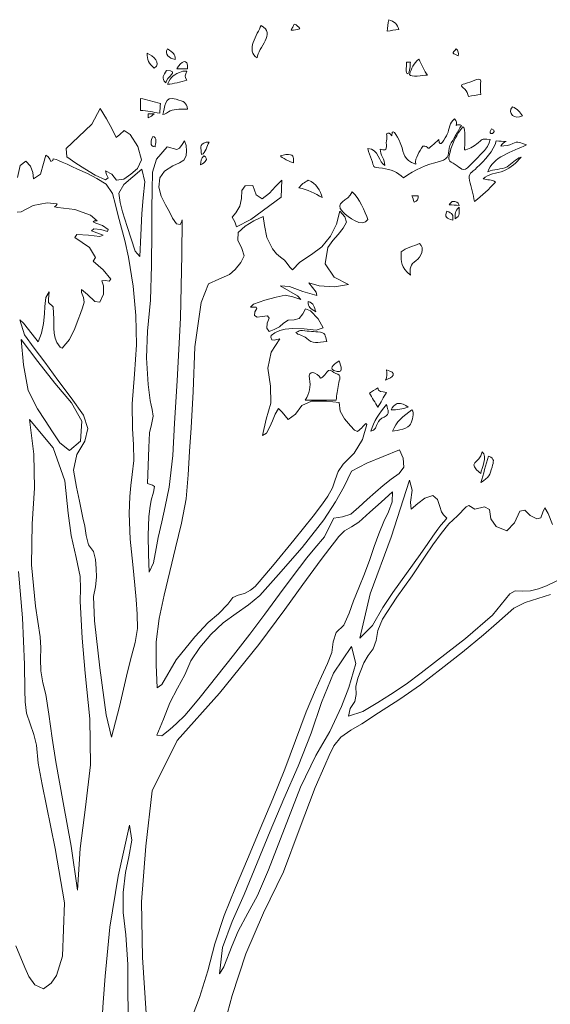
# Model space of a CAD drawing. Header units: metres. Extents: x 92403 to 95147, y 464428 to 465602.
# Tile 178 of 256: x 92705.94 to 92707, y 465015.18 to 465017.15. Entities that reach past the tile are written whole.
import ezdxf

# ---------------------------------------------------------------- set-up
doc = ezdxf.new("R2010")
doc.units = ezdxf.units.M
doc.layers.get('0').update_dxf_attribs({"linetype": 'CONTINUOUS'})
doc.layers.add('X-XX-AL-AANKLEDING-S', color=250, linetype='CONTINUOUS', lineweight=9)

# ---------------------------------------------------------------- blocks, each defined once
blk = doc.blocks.new('meerstammige boom')
at = {"color": 0, "lineweight": 0, "transparency": 33554559}
for points in [[(1.5426, 3.7919), (1.4953, 3.7735), (1.4479, 3.7552), (1.4061, 3.7308), (1.3735, 3.696), (1.3409, 3.6611), (1.2921, 3.6098), (1.2141, 3.533), (1.1343, 3.458), (1.0568, 3.3857), (0.9797, 3.3213), (0.9, 3.2598), (0.837, 3.2114), (0.7967, 3.1828), (0.7592, 3.1508), (0.7332, 3.1125), (0.7147, 3.069), (0.699, 3.0243), (0.6623, 2.925), (0.6036, 2.7358), (0.5444, 2.547), (0.4696, 2.3632), (0.4041, 2.1792), (0.3525, 1.9913), (0.3172, 1.8369)], [(-0.452, 5.5073), (-0.4367, 5.5083), (-0.3912, 5.5366), (-0.3393, 5.5494), (-0.3015, 5.5442), (-0.3061, 5.5373), (-0.3125, 5.5319), (-0.3, 5.5286), (-0.2361, 5.5189), (-0.1769, 5.4942), (-0.1519, 5.4691), (-0.1621, 5.4686), (-0.1671, 5.4643), (-0.1577, 5.4576), (-0.1321, 5.4476), (-0.1115, 5.4302), (-0.1139, 5.4209), (-0.1387, 5.4294), (-0.1646, 5.4323), (-0.1737, 5.4242), (-0.1531, 5.4139), (-0.1302, 5.4035), (-0.1424, 5.3983), (-0.1852, 5.4045), (-0.2282, 5.4069), (-0.2365, 5.3936), (-0.1814, 5.3485), (-0.1591, 5.304), (-0.1676, 5.2867), (-0.1304, 5.248), (-0.1014, 5.2063), (-0.1079, 5.1973), (-0.1215, 5.2002), (-0.1355, 5.199), (-0.129, 5.176), (-0.1288, 5.1397), (-0.142, 5.103), (-0.1606, 5.1063), (-0.1889, 5.1384), (-0.2112, 5.1607), (-0.2113, 5.1461), (-0.2038, 5.1249), (-0.2006, 5.1035), (-0.207, 5.0782), (-0.2149, 5.0521), (-0.2234, 5.026), (-0.2364, 4.9858), (-0.2553, 4.936), (-0.2832, 4.8968), (-0.2914, 4.9014), (-0.2976, 4.9115), (-0.3039, 4.9219), (-0.3099, 4.9419), (-0.313, 4.9641), (-0.3141, 4.9866), (-0.3139, 5.0273), (-0.3174, 5.0825), (-0.3339, 5.1018), (-0.3345, 5.1165), (-0.3335, 5.1331), (-0.3325, 5.1496), (-0.3442, 5.1251), (-0.348, 5.0839), (-0.3493, 5.0517), (-0.3537, 5.0078), (-0.3607, 4.9638), (-0.3734, 4.925), (-0.3955, 4.9601), (-0.4279, 5.0095), (-0.4421, 5.0245), (-0.4236, 4.9573), (-0.3883, 4.8964), (-0.3486, 4.8342), (-0.2991, 4.754), (-0.2492, 4.6739), (-0.203, 4.596), (-0.1869, 4.5359), (-0.1981, 4.4794), (-0.2289, 4.4201), (-0.2406, 4.3488), (-0.2301, 4.2734), (-0.2185, 4.21), (-0.2125, 4.1731), (-0.2058, 4.1363), (-0.1983, 4.0989), (-0.1937, 4.0561), (-0.1852, 4.0151), (-0.1666, 3.9846), (-0.1583, 3.9492), (-0.1566, 3.9076), (-0.1546, 3.8688), (-0.1592, 3.8261), (-0.1659, 3.7831), (-0.1622, 3.6738), (-0.1429, 3.4628), (-0.1192, 3.252), (-0.0994, 3.1517), (-0.0693, 3.2892), (-0.0392, 3.4446), (-0.0242, 3.5153), (-0.0103, 3.5768), (-0.0017, 3.6389), (-0.0026, 3.7033), (-0.0068, 3.7687), (-0.0119, 3.8341), (-0.0194, 3.9262), (-0.0286, 4.0402), (-0.0328, 4.1544), (-0.0302, 4.231), (-0.0264, 4.2804), (-0.021, 4.3297), (-0.0149, 4.3922), (-0.0161, 4.464), (-0.0206, 4.5357), (-0.0217, 4.6473), (-0.0131, 4.7797), (-0.0054, 4.912), (-0.0079, 5.0437), (-0.0179, 5.1749), (-0.0352, 5.3052), (-0.049, 5.3802), (-0.0612, 5.4354), (-0.0742, 5.4905), (-0.0839, 5.5404), (-0.0948, 5.5909), (-0.1184, 5.6327), (-0.1532, 5.6583), (-0.1892, 5.6803), (-0.226, 5.701), (-0.2469, 5.7125), (-0.2652, 5.7223), (-0.2835, 5.732), (-0.2919, 5.7366), (-0.299, 5.7404), (-0.3062, 5.7442), (-0.3164, 5.7466), (-0.3181, 5.7397), (-0.3261, 5.7345), (-0.33, 5.7454), (-0.3358, 5.7552), (-0.3441, 5.7634), (-0.3526, 5.7255), (-0.3638, 5.6784), (-0.3904, 5.6574), (-0.3932, 5.6854), (-0.4018, 5.7141), (-0.4195, 5.7358), (-0.4405, 5.7171), (-0.4503, 5.6633)], [(-0.4568, 2.2146), (-0.4234, 2.1171), (-0.4076, 2.0773), (-0.3851, 2.0391), (-0.353, 2.0225), (-0.324, 2.047), (-0.3051, 2.0812), (-0.2821, 2.1686), (-0.2751, 2.408), (-0.3097, 2.6513), (-0.3421, 2.8429), (-0.3587, 2.9389), (-0.3728, 3.0352), (-0.3791, 3.1154), (-0.3888, 3.1633), (-0.4034, 3.2106), (-0.4169, 3.2583), (-0.4222, 3.31), (-0.4224, 3.3626), (-0.4246, 3.4774), (-0.4315, 3.6865), (-0.4461, 3.895)], [(1.55, 4.106), (1.5343, 4.155), (1.522, 4.1808), (1.5138, 4.1603), (1.507, 4.136), (1.4916, 4.1306), (1.4668, 4.1464), (1.4465, 4.1697), (1.4277, 4.166), (1.4085, 4.1133), (1.3793, 4.0768), (1.3397, 4.0961), (1.3196, 4.1307), (1.3154, 4.1726), (1.2955, 4.1847), (1.26, 4.1743), (1.2375, 4.1905), (1.2271, 4.1849), (1.195, 4.1446), (1.1629, 4.1083), (1.1339, 4.065), (1.1035, 4.0145), (1.0745, 3.9631), (1.025, 3.8758), (0.9684, 3.7792), (0.9151, 3.6814), (0.8972, 3.6303), (0.8915, 3.5849), (0.88, 3.5476), (0.8605, 3.5175), (0.8452, 3.4842), (0.833, 3.4501), (0.8225, 3.4155), (0.8154, 3.379), (0.8162, 3.343), (0.8107, 3.3115), (0.7942, 3.2801), (0.7869, 3.246), (0.8405, 3.2664), (0.8974, 3.3063), (0.9443, 3.3427), (1.0029, 3.3896), (1.059, 3.4393), (1.1202, 3.4974), (1.2253, 3.5937), (1.3262, 3.6985), (1.3903, 3.7951), (1.4103, 3.8074), (1.4364, 3.8062), (1.4678, 3.8084), (1.4984, 3.8172), (1.5276, 3.83), (1.5671, 3.8525)], [(0.1934, 1.865), (0.2297, 1.9832), (0.2611, 2.102), (0.2882, 2.2235), (0.3228, 2.3514), (0.3653, 2.477), (0.41, 2.6041), (0.457, 2.7396), (0.504, 2.875), (0.5497, 3.008), (0.589, 3.1366), (0.6286, 3.2651), (0.6643, 3.3643), (0.6867, 3.423), (0.709, 3.4817), (0.7252, 3.5315), (0.7299, 3.5787), (0.7411, 3.6207), (0.7696, 3.6546), (0.7904, 3.7081), (0.8058, 3.7634), (0.8265, 3.8213), (0.8474, 3.885), (0.8667, 3.9492), (0.8836, 4.0075), (0.9005, 4.064), (0.9195, 4.1198), (0.9365, 4.1631), (0.9503, 4.2081), (0.9523, 4.2529), (0.9095, 4.2066), (0.8667, 4.1604), (0.8257, 4.1161), (0.7992, 4.0956), (0.7727, 4.0772), (0.7515, 4.052), (0.7348, 4.0257), (0.718, 3.9994), (0.6848, 3.9481), (0.6162, 3.8365), (0.5494, 3.7238), (0.4523, 3.5677), (0.3051, 3.3483), (0.1473, 3.1365), (0.0531, 2.91), (0.0294, 2.6616), (0.0139, 2.4125), (0.0167, 2.1621), (0.0307, 1.9122)], [(-0.0351, 1.8688), (-0.0375, 1.9974), (-0.0379, 2.1317), (-0.0454, 2.2647), (-0.0558, 2.3642), (-0.0557, 2.4538), (-0.0464, 2.5437), (-0.0334, 2.614), (-0.0233, 2.689), (-0.0315, 2.7569), (-0.0745, 2.5281), (-0.1046, 2.298), (-0.1223, 2.0783), (-0.1295, 1.9611), (-0.1366, 1.8439)]]:
    blk.add_lwpolyline(points, dxfattribs=at)
for points in [[(-0.1416, 5.9718), (-0.1719, 5.9015), (-0.2218, 5.8458), (-0.2686, 5.7923), (-0.2658, 5.7563), (-0.2327, 5.727), (-0.1983, 5.7023), (-0.1603, 5.6736), (-0.1208, 5.6524), (-0.1114, 5.6616), (-0.1172, 5.6768), (-0.1212, 5.6922), (-0.0971, 5.6783), (-0.0802, 5.6506), (-0.0523, 5.6551), (-0.0263, 5.6784), (-0.0019, 5.7037), (0.0139, 5.7426), (-0.0004, 5.8019), (-0.0294, 5.8553), (-0.0519, 5.8732), (-0.0677, 5.8552), (-0.0817, 5.8421), (-0.0966, 5.8791), (-0.117, 5.9269)], [(0.1739, 5.827), (0.1649, 5.8112), (0.156, 5.7952), (0.1457, 5.7884), (0.1093, 5.8012), (0.0692, 5.7451), (0.0547, 5.6869), (0.0536, 5.6056), (0.0526, 5.5242), (0.0514, 5.422), (0.0508, 5.2675), (0.0468, 5.113), (0.0362, 4.9727), (0.0324, 4.8531), (0.0381, 4.7335), (0.0463, 4.6618), (0.0495, 4.6415), (0.0533, 4.6212), (0.0568, 4.5923), (0.0512, 4.5546), (0.0438, 4.5168), (0.041, 4.4509), (0.0383, 4.3702), (0.0356, 4.2896), (0.0539, 4.2829), (0.0622, 4.2762), (0.0581, 4.2513), (0.0497, 4.2153), (0.0443, 4.178), (0.0413, 4.1406), (0.0388, 4.0577), (0.0397, 3.9724), (0.0418, 3.8919), (0.0583, 3.933), (0.068, 3.998), (0.0751, 4.0479), (0.0888, 4.117), (0.1021, 4.1861), (0.117, 4.2725), (0.1305, 4.416), (0.1368, 4.5611), (0.1471, 4.751), (0.159, 5.033), (0.1645, 5.3151), (0.1653, 5.4722), (0.1631, 5.4619), (0.1575, 5.4523), (0.1448, 5.4556), (0.1299, 5.481), (0.1179, 5.5084), (0.1029, 5.5395), (0.0873, 5.5785), (0.0785, 5.6193), (0.0813, 5.6617), (0.0992, 5.6917), (0.1304, 5.7155), (0.1549, 5.7294), (0.1719, 5.741), (0.1802, 5.7603), (0.1813, 5.7827), (0.1804, 5.8061)], [(0.0147, 5.6998), (-0.0187, 5.6653), (-0.0521, 5.6308), (-0.0712, 5.593), (-0.066, 5.5506), (-0.0573, 5.5088), (-0.0403, 5.4432), (-0.0098, 5.3324), (0.0068, 5.3081), (0.0106, 5.4047), (0.0143, 5.5011), (0.0192, 5.5719), (0.0262, 5.6439)], [(0.5385, 5.6506), (0.5144, 5.6224), (0.4921, 5.5928), (0.4649, 5.5669), (0.4427, 5.585), (0.4294, 5.6275), (0.4008, 5.6248), (0.3886, 5.6048), (0.387, 5.568), (0.3814, 5.5345), (0.3658, 5.5048), (0.3527, 5.4854), (0.3625, 5.4643), (0.3686, 5.4412), (0.422, 5.4742), (0.5354, 5.5746)], [(0.7556, 5.5117), (0.7431, 5.4541), (0.7198, 5.3999), (0.6878, 5.351), (0.649, 5.3169), (0.6054, 5.2836), (0.5781, 5.2489), (0.5676, 5.2608), (0.5585, 5.2771), (0.5476, 5.2914), (0.5326, 5.3059), (0.5186, 5.3209), (0.5038, 5.3426), (0.4822, 5.393), (0.4729, 5.4472), (0.4679, 5.4881), (0.4333, 5.4684), (0.4016, 5.4444), (0.3748, 5.4154), (0.3731, 5.381), (0.3881, 5.3443), (0.3967, 5.3111), (0.3846, 5.281), (0.3636, 5.2507), (0.3423, 5.227), (0.3027, 5.2062), (0.2645, 5.1864), (0.2364, 5.1017), (0.2134, 4.9031), (0.2061, 4.702), (0.1991, 4.5394), (0.1932, 4.4338), (0.1874, 4.3282), (0.1801, 4.2209), (0.1628, 4.1109), (0.1402, 4.0014), (0.1188, 3.8946), (0.0981, 3.7892), (0.0797, 3.6834), (0.0679, 3.5785), (0.0678, 3.4753), (0.0718, 3.372), (0.0893, 3.3872), (0.1427, 3.4985), (0.2122, 3.6013), (0.2629, 3.6655), (0.3019, 3.7054), (0.3365, 3.7476), (0.3554, 3.7784), (0.3749, 3.7878), (0.3987, 3.7955), (0.4207, 3.8104), (0.4384, 3.8281), (0.4538, 3.8478), (0.5091, 3.9281), (0.5829, 4.0353), (0.6548, 4.1435), (0.6897, 4.1979), (0.7107, 4.2329), (0.7276, 4.2695), (0.7382, 4.3065), (0.7493, 4.3442), (0.7673, 4.377), (0.8083, 4.4256), (0.8401, 4.4865), (0.8558, 4.5544), (0.8518, 4.5591), (0.8415, 4.5449), (0.8375, 4.5389), (0.8215, 4.5235), (0.8098, 4.5285), (0.7955, 4.5487), (0.7726, 4.5801), (0.7559, 4.6146), (0.7524, 4.6535), (0.7048, 4.6591), (0.6496, 4.6593), (0.6131, 4.6394), (0.5897, 4.6004), (0.5615, 4.5772), (0.5393, 4.6094), (0.5258, 4.6262), (0.5127, 4.6001), (0.5031, 4.5712), (0.4937, 4.5438), (0.4814, 4.5154), (0.4663, 4.5048), (0.4796, 4.5791), (0.4976, 4.6508), (0.4953, 4.726), (0.4862, 4.8065), (0.4988, 4.8784), (0.5306, 4.9382), (0.5199, 4.9353), (0.5092, 4.9323), (0.5007, 4.9344), (0.4972, 4.9457), (0.4981, 4.9531), (0.5125, 4.9657), (0.5306, 4.9757), (0.5504, 4.9819), (0.5782, 4.985), (0.6221, 4.9832), (0.6661, 4.9785), (0.6931, 4.9888), (0.674, 5.0279), (0.6449, 5.064), (0.6271, 5.073), (0.617, 5.0513), (0.603, 5.0301), (0.5846, 5.024), (0.5624, 5.023), (0.5448, 5.0087), (0.5289, 4.9924), (0.5101, 4.9804), (0.4911, 4.9725), (0.4818, 4.9864), (0.4833, 5.0096), (0.4904, 5.032), (0.4845, 5.0414), (0.465, 5.0384), (0.4455, 5.0355), (0.4356, 5.0443), (0.4373, 5.0605), (0.4445, 5.0752), (0.4422, 5.0805), (0.4314, 5.0805), (0.4207, 5.0805), (0.4323, 5.0946), (0.4747, 5.1127), (0.517, 5.1264), (0.551, 5.1351), (0.5795, 5.1273), (0.6096, 5.1147), (0.5968, 5.1322), (0.5646, 5.154), (0.5317, 5.176), (0.5668, 5.174), (0.6169, 5.151), (0.6692, 5.1336), (0.667, 5.1479), (0.6526, 5.1688), (0.639, 5.1903), (0.6776, 5.1761), (0.7351, 5.1719), (0.788, 5.1826), (0.7337, 5.2149), (0.7, 5.2751), (0.7096, 5.3487), (0.7284, 5.3809), (0.7483, 5.4078), (0.768, 5.4349), (0.7798, 5.4629), (0.7736, 5.4858)], [(-0.4367, 4.9359), (-0.4281, 4.8215), (-0.4106, 4.7072), (-0.3753, 4.6245), (-0.3473, 4.5729), (-0.3194, 4.5214), (-0.2923, 4.4727), (-0.2555, 4.438), (-0.2144, 4.4799), (-0.2096, 4.5688), (-0.2486, 4.6518), (-0.3105, 4.7403), (-0.3747, 4.8371)], [(-0.4049, 4.577), (-0.3899, 4.4218), (-0.3862, 4.2687), (-0.3957, 4.109), (-0.3979, 3.925), (-0.3835, 3.7388), (-0.3655, 3.6019), (-0.3633, 3.5516), (-0.3641, 3.5011), (-0.3631, 3.4493), (-0.3552, 3.3958), (-0.345, 3.3426), (-0.3328, 3.2539), (-0.3202, 3.147), (-0.3067, 3.0403), (-0.2795, 2.8586), (-0.2503, 2.6619), (-0.2254, 2.4646), (-0.2156, 2.6519), (-0.1956, 2.8373), (-0.1773, 3.0273), (-0.1799, 3.2336), (-0.1975, 3.4389), (-0.2085, 3.5955), (-0.2113, 3.6512), (-0.2141, 3.7069), (-0.2159, 3.7623), (-0.2143, 3.8177), (-0.2157, 3.8727), (-0.2307, 3.9572), (-0.2495, 4.0562), (-0.2612, 4.1562), (-0.2736, 4.3016), (-0.317, 4.4494)], [(0.9784, 4.4411), (0.9171, 4.411), (0.8558, 4.3808), (0.799, 4.3457), (0.7714, 4.2755), (0.7388, 4.2081), (0.6957, 4.1265), (0.6148, 4.0021), (0.5253, 3.8817), (0.4558, 3.7874), (0.4139, 3.7449), (0.3678, 3.7068), (0.319, 3.6641), (0.2723, 3.6113), (0.2311, 3.554), (0.1973, 3.494), (0.175, 3.431), (0.1479, 3.3717), (0.1193, 3.3049), (0.0952, 3.2326), (0.0711, 3.1603), (0.0892, 3.1578), (0.1195, 3.1863), (0.1445, 3.2132), (0.1754, 3.2481), (0.2034, 3.2876), (0.2324, 3.3306), (0.2957, 3.4245), (0.3577, 3.5194), (0.4179, 3.6138), (0.4741, 3.7033), (0.53, 3.793), (0.5773, 3.8692), (0.6046, 3.9125), (0.6321, 3.9556), (0.661, 3.9989), (0.698, 4.0504), (0.7192, 4.1034), (0.7324, 4.1342), (0.7652, 4.1404), (0.7965, 4.1519), (0.8264, 4.1836), (0.8573, 4.2176), (0.8887, 4.2512), (0.9177, 4.2808), (0.9466, 4.3085), (0.977, 4.3347), (0.9939, 4.3635), (0.9922, 4.404)], [(1.016, 4.3051), (0.9465, 4.0484), (0.868, 3.7941), (0.8297, 3.5957), (0.8768, 3.6526), (0.916, 3.7329), (0.9532, 3.8003), (1.0044, 3.8858), (1.0555, 3.9714), (1.0848, 4.0209), (1.1028, 4.0527), (1.1213, 4.0843), (1.1331, 4.1027), (1.1454, 4.1186), (1.1558, 4.1335), (1.1429, 4.1484), (1.1357, 4.163), (1.1288, 4.186), (1.1205, 4.2177), (1.103, 4.2362), (1.0725, 4.2239), (1.0468, 4.1996), (1.022, 4.1741), (1.0198, 4.2062), (1.026, 4.2595)], [(0.7989, 3.5585), (0.7319, 3.438), (0.686, 3.307), (0.6483, 3.1698), (0.5996, 3.0216), (0.5455, 2.8751), (0.4946, 2.7298), (0.4463, 2.5872), (0.3969, 2.4449), (0.3526, 2.3243), (0.3162, 2.2077), (0.3056, 2.0897), (0.3218, 2.1201), (0.3528, 2.2166), (0.3754, 2.2814), (0.4108, 2.3609), (0.4467, 2.44), (0.4888, 2.5554), (0.5482, 2.7409), (0.6076, 2.9263), (0.6654, 3.0692), (0.7173, 3.1771), (0.7607, 3.2893), (0.7883, 3.374), (0.8145, 3.4814)]]:
    blk.add_lwpolyline(points, close=True, dxfattribs=at)
for points, knots in [([(0.9378, 6.3711), (0.9359, 6.3538), (0.934, 6.3364), (0.932, 6.319), (0.9465, 6.3219), (0.961, 6.3248), (0.9754, 6.3277), (0.9713, 6.3487), (0.9583, 6.3644), (0.9378, 6.3711)], [0, 0, 0, 0, 1, 1, 1, 2, 2, 2, 3, 3, 3, 3]), ([(0.4604, 6.345), (0.4477, 6.3064), (0.4008, 6.2303), (0.4459, 6.2004), (0.4476, 6.2453), (0.5196, 6.3107), (0.4604, 6.345)], [0, 0, 0, 0, 1, 1, 1, 2, 2, 2, 2]), ([(0.5848, 6.3508), (0.5809, 6.3422), (0.5771, 6.3336), (0.5732, 6.3248), (0.5843, 6.3237), (0.5949, 6.3256), (0.6051, 6.3306), (0.601, 6.3401), (0.5942, 6.3468), (0.5848, 6.3508)], [0, 0, 0, 0, 1, 1, 1, 2, 2, 2, 3, 3, 3, 3]), ([(0.1102, 6.2409), (0.0992, 6.2147), (0.1165, 6.1994), (0.1392, 6.1917), (0.1392, 6.2195), (0.1322, 6.2209), (0.1102, 6.2409)], [0, 0, 0, 0, 1, 1, 1, 2, 2, 2, 2]), ([(1.1896, 6.2409), (1.1744, 6.218), (1.1742, 6.2211), (1.1982, 6.2091), (1.2004, 6.2209), (1.1975, 6.2315), (1.1896, 6.2409)], [0, 0, 0, 0, 1, 1, 1, 2, 2, 2, 2]), ([(0.035, 6.2206), (0.0339, 6.1934), (0.0402, 6.1723), (0.0611, 6.1541), (0.0888, 6.1747), (0.0573, 6.2097), (0.035, 6.2206)], [0, 0, 0, 0, 1, 1, 1, 2, 2, 2, 2]), ([(0.1855, 6.1511), (0.1883, 6.2022), (0.1616, 6.1845), (0.1449, 6.1511), (0.1585, 6.1511), (0.1719, 6.1511), (0.1855, 6.1511)], [0, 0, 0, 0, 1, 1, 1, 2, 2, 2, 2]), ([(1.0507, 6.1945), (1.03, 6.1746), (1.023, 6.1524), (1.016, 6.1252), (1.0211, 6.1099), (1.0655, 6.1233), (1.0825, 6.1222), (1.0753, 6.1296), (1.0511, 6.1945), (1.0507, 6.1945)], [0, 0, 0, 0, 1, 1, 1, 2, 2, 2, 3, 3, 3, 3]), ([(1.0044, 6.1801), (1.0062, 6.162), (0.999, 6.1455), (1.0072, 6.1281), (1.0199, 6.1341), (1.0174, 6.1675), (1.0189, 6.1801), (1.014, 6.1801), (1.0092, 6.1801), (1.0044, 6.1801)], [0, 0, 0, 0, 1, 1, 1, 2, 2, 2, 3, 3, 3, 3]), ([(0.1074, 6.1425), (0.0954, 6.1235), (0.0859, 6.1079), (0.1044, 6.0875), (0.1044, 6.1126), (0.1598, 6.1425), (0.1074, 6.1425)], [0, 0, 0, 0, 1, 1, 1, 2, 2, 2, 2]), ([(0.1681, 6.1396), (0.1315, 6.1238), (0.1259, 6.1184), (0.1102, 6.0817), (0.1326, 6.0817), (0.1608, 6.0937), (0.1826, 6.0992), (0.1722, 6.1164), (0.1776, 6.1214), (0.1826, 6.1396), (0.1777, 6.1396), (0.1729, 6.1396), (0.1681, 6.1396)], [0, 0, 0, 0, 1, 1, 1, 2, 2, 2, 3, 3, 3, 4, 4, 4, 4]), ([(1.2822, 6.0354), (1.2817, 6.0519), (1.2794, 6.0686), (1.2816, 6.0851), (1.2866, 6.1213), (1.2556, 6.096), (1.233, 6.0875), (1.2023, 6.0761), (1.2052, 6.0789), (1.222, 6.059), (1.2297, 6.0495), (1.2343, 6.0389), (1.2358, 6.0267), (1.2514, 6.0297), (1.2667, 6.0325), (1.2822, 6.0354)], [0, 0, 0, 0, 1, 1, 1, 2, 2, 2, 3, 3, 3, 4, 4, 4, 5, 5, 5, 5]), ([(0.0813, 5.9515), (0.0823, 5.9659), (0.0832, 5.9804), (0.0841, 5.9949), (0.0591, 6.0027), (0.0341, 6.0103), (0.0091, 6.0181), (0.0091, 5.9998), (0.0091, 5.9814), (0.0091, 5.9631), (0.0348, 5.9655), (0.0562, 5.9544), (0.0813, 5.9515)], [0, 0, 0, 0, 1, 1, 1, 2, 2, 2, 3, 3, 3, 4, 4, 4, 4]), ([(0.1855, 5.9689), (0.1824, 6.0005), (0.1726, 6.0031), (0.1428, 6.0144), (0.0981, 6.0315), (0.1005, 5.9763), (0.0929, 5.9457), (0.1006, 5.9457), (0.1129, 5.958), (0.1204, 5.9615), (0.1407, 5.971), (0.1636, 5.9709), (0.1855, 5.9689)], [0, 0, 0, 0, 1, 1, 1, 2, 2, 2, 3, 3, 3, 4, 4, 4, 4]), ([(1.4008, 5.9806), (1.3795, 5.9521), (1.4086, 5.9193), (1.4384, 5.9399), (1.429, 5.9556), (1.4181, 5.9724), (1.4008, 5.9806)], [0, 0, 0, 0, 1, 1, 1, 2, 2, 2, 2]), ([(0.038, 5.9487), (0.038, 5.9428), (0.038, 5.937), (0.038, 5.9313), (0.045, 5.9313), (0.0557, 5.9441), (0.0611, 5.9487), (0.0533, 5.9487), (0.0455, 5.9487), (0.038, 5.9487)], [0, 0, 0, 0, 1, 1, 1, 2, 2, 2, 3, 3, 3, 3]), ([(1.1838, 5.9255), (1.1636, 5.9102), (1.1659, 5.8805), (1.1569, 5.8572), (1.1511, 5.8422), (1.1259, 5.7863), (1.1259, 5.8329), (1.1176, 5.8239), (1.1091, 5.8149), (1.1008, 5.8059), (1.0768, 5.78), (1.0915, 5.8057), (1.0652, 5.804), (1.0541, 5.7783), (1.0346, 5.7525), (1.0391, 5.7229), (0.9907, 5.7418), (0.9972, 5.7682), (0.9837, 5.8106), (0.9792, 5.8246), (0.9494, 5.9034), (0.9494, 5.8501), (0.9436, 5.8621), (0.9368, 5.8649), (0.9292, 5.8589), (0.931, 5.8484), (0.9311, 5.8383), (0.9295, 5.8278), (0.926, 5.8018), (0.9392, 5.7797), (0.9059, 5.7895), (0.9059, 5.7668), (0.9236, 5.7431), (0.9233, 5.7172), (0.9022, 5.728), (0.9008, 5.7923), (0.8597, 5.7923), (0.8622, 5.7751), (0.869, 5.7601), (0.8738, 5.7435), (0.8845, 5.7071), (0.873, 5.7103), (0.9143, 5.7042), (0.947, 5.6993), (0.9706, 5.6868), (0.9928, 5.6621), (1.0393, 5.6986), (1.074, 5.7188), (1.131, 5.736), (1.1666, 5.7467), (1.1602, 5.7727), (1.1664, 5.8069), (1.1809, 5.8368), (1.1953, 5.8666), (1.2098, 5.8965), (1.2032, 5.9006), (1.1964, 5.9006), (1.1896, 5.8965), (1.1932, 5.9073), (1.1912, 5.917), (1.1838, 5.9255)], [0, 0, 0, 0, 1, 1, 1, 2, 2, 2, 3, 3, 3, 4, 4, 4, 5, 5, 5, 6, 6, 6, 7, 7, 7, 8, 8, 8, 9, 9, 9, 10, 10, 10, 11, 11, 11, 12, 12, 12, 13, 13, 13, 14, 14, 14, 15, 15, 15, 16, 16, 16, 17, 17, 17, 18, 18, 18, 19, 19, 19, 20, 20, 20, 20]), ([(1.2156, 5.8908), (1.1925, 5.8559), (1.1745, 5.8182), (1.1675, 5.7767), (1.1631, 5.752), (1.1561, 5.7394), (1.1789, 5.7266), (1.2023, 5.7131), (1.2099, 5.6871), (1.233, 5.7056), (1.254, 5.7353), (1.3169, 5.7972), (1.3169, 5.8329), (1.2806, 5.8396), (1.2912, 5.8337), (1.2662, 5.8124), (1.2567, 5.8043), (1.2339, 5.7866), (1.2214, 5.7866), (1.2214, 5.801), (1.2268, 5.8908), (1.2156, 5.8908)], [0, 0, 0, 0, 1, 1, 1, 2, 2, 2, 3, 3, 3, 4, 4, 4, 5, 5, 5, 6, 6, 6, 7, 7, 7, 7]), ([(0.0552, 5.8473), (0.0502, 5.8313), (0.041, 5.801), (0.0639, 5.801), (0.0655, 5.8117), (0.0746, 5.8473), (0.0552, 5.8473)], [0, 0, 0, 0, 1, 1, 1, 2, 2, 2, 2]), ([(0.2549, 5.8214), (0.2269, 5.8119), (0.2375, 5.7932), (0.2375, 5.7663), (0.2551, 5.7722), (0.2558, 5.8055), (0.2665, 5.8214), (0.2626, 5.8214), (0.2588, 5.8214), (0.2549, 5.8214)], [0, 0, 0, 0, 1, 1, 1, 2, 2, 2, 3, 3, 3, 3]), ([(1.3401, 5.827), (1.3306, 5.7825), (1.2968, 5.7409), (1.2678, 5.7073), (1.2477, 5.684), (1.2343, 5.6823), (1.2405, 5.6501), (1.2466, 5.6183), (1.2528, 5.5868), (1.2591, 5.5551), (1.2885, 5.5816), (1.3122, 5.6112), (1.3372, 5.6418), (1.3241, 5.6545), (1.3067, 5.6515), (1.2908, 5.6565), (1.3096, 5.6799), (1.3413, 5.6801), (1.3681, 5.6934), (1.3957, 5.7071), (1.4163, 5.7289), (1.4327, 5.7548), (1.4107, 5.7449), (1.4001, 5.724), (1.3805, 5.7114), (1.3588, 5.6973), (1.3305, 5.7007), (1.3083, 5.6882), (1.3255, 5.7551), (1.4005, 5.7775), (1.4528, 5.8098), (1.4317, 5.8174), (1.4205, 5.828), (1.4018, 5.8155), (1.3886, 5.8068), (1.3728, 5.8047), (1.3574, 5.804), (1.3617, 5.8138), (1.3685, 5.8205), (1.3777, 5.8242), (1.3651, 5.8252), (1.3526, 5.8262), (1.3401, 5.827)], [0, 0, 0, 0, 1, 1, 1, 2, 2, 2, 3, 3, 3, 4, 4, 4, 5, 5, 5, 6, 6, 6, 7, 7, 7, 8, 8, 8, 9, 9, 9, 10, 10, 10, 11, 11, 11, 12, 12, 12, 13, 13, 13, 14, 14, 14, 14]), ([(0.2462, 5.7606), (0.2368, 5.7489), (0.2349, 5.7347), (0.2346, 5.7201), (0.2521, 5.732), (0.266, 5.7456), (0.2462, 5.7606)], [0, 0, 0, 0, 1, 1, 1, 2, 2, 2, 2]), ([(0.553, 5.7663), (0.5462, 5.7645), (0.5394, 5.7626), (0.5327, 5.7606), (0.5327, 5.7539), (0.5746, 5.7287), (0.5819, 5.7287), (0.5819, 5.7592), (0.5842, 5.7663), (0.553, 5.7663)], [0, 0, 0, 0, 1, 1, 1, 2, 2, 2, 3, 3, 3, 3]), ([(0.6369, 5.6506), (0.6225, 5.6406), (0.6106, 5.6316), (0.6021, 5.6159), (0.6352, 5.6089), (0.6624, 5.5927), (0.689, 5.5724), (0.6837, 5.6032), (0.6668, 5.6371), (0.6369, 5.6506)], [0, 0, 0, 0, 1, 1, 1, 2, 2, 2, 3, 3, 3, 3]), ([(0.8017, 5.5986), (0.7862, 5.555), (0.7305, 5.5527), (0.7663, 5.5088), (0.786, 5.4849), (0.84, 5.4347), (0.8597, 5.4741), (0.8501, 5.509), (0.8271, 5.5726), (0.8017, 5.5986)], [0, 0, 0, 0, 1, 1, 1, 2, 2, 2, 3, 3, 3, 3]), ([(1.0246, 5.5812), (1.0275, 5.5715), (1.0304, 5.5618), (1.0333, 5.5521), (1.045, 5.5571), (1.0497, 5.5668), (1.0478, 5.5812), (1.04, 5.5812), (1.0323, 5.5812), (1.0246, 5.5812)], [0, 0, 0, 0, 1, 1, 1, 2, 2, 2, 3, 3, 3, 3]), ([(1.175, 5.5551), (1.1712, 5.5503), (1.1674, 5.5454), (1.1635, 5.5406), (1.1761, 5.5397), (1.1886, 5.5387), (1.2011, 5.5378), (1.196, 5.5535), (1.1915, 5.5551), (1.175, 5.5551)], [0, 0, 0, 0, 1, 1, 1, 2, 2, 2, 3, 3, 3, 3]), ([(1.2011, 5.5291), (1.1839, 5.5083), (1.1867, 5.5026), (1.1867, 5.4769), (1.2069, 5.4932), (1.2011, 5.5041), (1.2011, 5.5291)], [0, 0, 0, 0, 1, 1, 1, 2, 2, 2, 2]), ([(1.155, 5.5117), (1.1451, 5.4848), (1.1535, 5.4804), (1.178, 5.4712), (1.1793, 5.4949), (1.1772, 5.5027), (1.155, 5.5117)], [0, 0, 0, 0, 1, 1, 1, 2, 2, 2, 2]), ([(1.0536, 5.367), (1.0305, 5.3542), (1.0032, 5.3489), (0.9842, 5.3293), (0.9842, 5.2784), (0.9837, 5.2633), (1.0189, 5.2252), (1.0157, 5.2539), (1.0186, 5.2716), (1.0404, 5.2902), (1.0585, 5.3056), (1.0744, 5.3453), (1.0536, 5.367)], [0, 0, 0, 0, 1, 1, 1, 2, 2, 2, 3, 3, 3, 4, 4, 4, 4]), ([(0.6369, 5.1066), (0.6369, 5.0767), (0.6438, 5.0779), (0.6658, 5.0602), (0.6583, 5.0814), (0.6587, 5.0981), (0.6369, 5.1066)], [0, 0, 0, 0, 1, 1, 1, 2, 2, 2, 2]), ([(0.6079, 4.9764), (0.6021, 4.9734), (0.5964, 4.9706), (0.5907, 4.9677), (0.5968, 4.9556), (0.6196, 4.9548), (0.6303, 4.9416), (0.6528, 4.9141), (0.6726, 4.9238), (0.7063, 4.9272), (0.6983, 4.955), (0.7044, 4.9666), (0.6731, 4.9698), (0.6514, 4.9719), (0.6296, 4.9741), (0.6079, 4.9764)], [0, 0, 0, 0, 1, 1, 1, 2, 2, 2, 3, 3, 3, 4, 4, 4, 5, 5, 5, 5]), ([(0.7526, 4.8404), (0.7412, 4.8306), (0.7102, 4.8096), (0.7329, 4.7973), (0.773, 4.7753), (0.7594, 4.8183), (0.7526, 4.8404)], [0, 0, 0, 0, 1, 1, 1, 2, 2, 2, 2]), ([(0.741, 4.6639), (0.744, 4.6869), (0.7468, 4.7102), (0.7498, 4.7333), (0.7529, 4.7594), (0.7653, 4.7737), (0.7398, 4.7835), (0.7287, 4.7878), (0.7228, 4.8022), (0.7121, 4.7969), (0.7081, 4.7914), (0.69, 4.7622), (0.6832, 4.7622), (0.6698, 4.7899), (0.6336, 4.8017), (0.6412, 4.7597), (0.6474, 4.7252), (0.6425, 4.6942), (0.6254, 4.6639), (0.6639, 4.6639), (0.7025, 4.6639), (0.741, 4.6639)], [0, 0, 0, 0, 1, 1, 1, 2, 2, 2, 3, 3, 3, 4, 4, 4, 5, 5, 5, 6, 6, 6, 7, 7, 7, 7]), ([(0.9292, 4.7999), (0.9323, 4.7853), (0.9332, 4.7674), (0.9261, 4.7535), (0.9552, 4.7668), (0.9704, 4.786), (0.9292, 4.7999)], [0, 0, 0, 0, 1, 1, 1, 2, 2, 2, 2]), ([(0.8973, 4.7187), (0.8867, 4.7111), (0.8761, 4.7034), (0.8655, 4.6956), (0.8761, 4.6745), (0.8867, 4.6532), (0.8973, 4.632), (0.9085, 4.6539), (0.9186, 4.6764), (0.9292, 4.6986), (0.9126, 4.703), (0.8973, 4.6997), (0.8973, 4.7187)], [0, 0, 0, 0, 1, 1, 1, 2, 2, 2, 3, 3, 3, 4, 4, 4, 4]), ([(0.9292, 4.6436), (0.9044, 4.607), (0.8819, 4.5683), (0.8712, 4.525), (0.8872, 4.525), (0.8917, 4.5483), (0.8957, 4.5594), (0.8995, 4.5724), (0.9077, 4.5816), (0.9204, 4.5872), (0.9456, 4.606), (0.935, 4.6149), (0.9292, 4.6436)], [0, 0, 0, 0, 1, 1, 1, 2, 2, 2, 3, 3, 3, 4, 4, 4, 4]), ([(0.9697, 4.6494), (0.9597, 4.6392), (0.9505, 4.6354), (0.9465, 4.6203), (0.9716, 4.6203), (0.987, 4.6226), (1.0101, 4.632), (0.999, 4.6445), (0.9862, 4.6488), (0.9697, 4.6494)], [0, 0, 0, 0, 1, 1, 1, 2, 2, 2, 3, 3, 3, 3]), ([(1.0246, 4.6203), (0.9929, 4.5942), (0.9651, 4.565), (0.9523, 4.525), (0.9702, 4.525), (1.0143, 4.5389), (1.0196, 4.556), (1.0242, 4.5712), (1.0372, 4.606), (1.0246, 4.6203)], [0, 0, 0, 0, 1, 1, 1, 2, 2, 2, 3, 3, 3, 3]), ([(1.288, 4.4323), (1.276, 4.3742), (1.2274, 4.3887), (1.2822, 4.334), (1.2848, 4.3595), (1.3083, 4.4099), (1.288, 4.4323)], [0, 0, 0, 0, 1, 1, 1, 2, 2, 2, 2]), ([(1.3111, 4.412), (1.3014, 4.3724), (1.2919, 4.3329), (1.2822, 4.2934), (1.313, 4.3195), (1.3169, 4.325), (1.3243, 4.3632), (1.3293, 4.3893), (1.3367, 4.3992), (1.3111, 4.412)], [0, 0, 0, 0, 1, 1, 1, 2, 2, 2, 3, 3, 3, 3])]:
    blk.add_open_spline(points, degree=3, knots=knots, dxfattribs=at)
blk.add_open_spline([(1.3227, 5.882), (1.2981, 5.8419), (1.3547, 5.8663), (1.3227, 5.882)], degree=3, dxfattribs=at)

msp = doc.modelspace()

# ---------------------------------------------------------------- block references
at = {"layer": 'X-XX-AL-AANKLEDING-S', "color": 251, "true_color": 0x636466, "xscale": 0.5349738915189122, "yscale": 0.4458115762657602, "zscale": 0.5349738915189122}
msp.add_blockref('meerstammige boom', (92706.174364, 465014.309015), dxfattribs=at)

doc.saveas('drawing.dxf')
